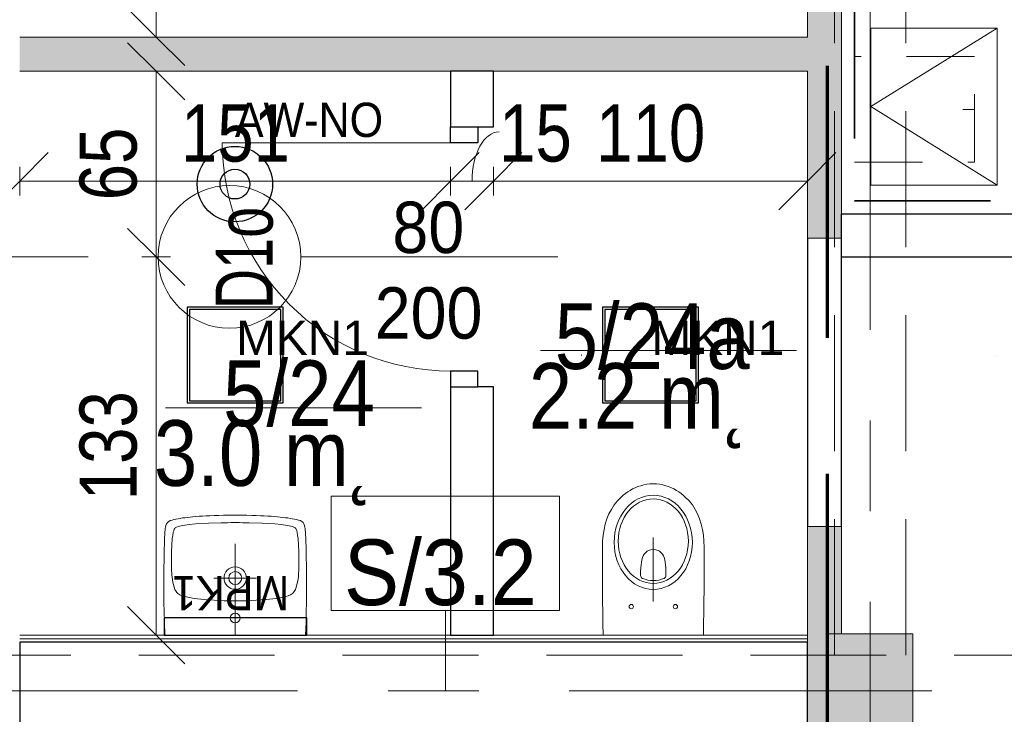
# Model space of a CAD drawing. Header units: centimetres. Extents: x -1631 to 21770, y -8842 to 3590.
# Tile 19 of 150: x -311 to 34, y 400 to 643. Entities that reach past the tile are written whole.
import ezdxf

# ---------------------------------------------------------------- set-up
doc = ezdxf.new("R2010")
doc.units = ezdxf.units.CM
for name, pattern in [('Długa kreska', [142.875, 95.25, -47.625]), ('Hidden', [71.4375, 47.625, -23.8125]), ('Oś', [222.25, 127, -31.75, 31.75, -31.75]), ('Ponad', [39.688, 23.813, -15.875]), ('Ukryte', [71.438, 47.625, -23.813])]:
    doc.linetypes.add(name, pattern=pattern)
for name, color, linetype, lineweight in [('A-ANNO-DIMS', 211, 'Continuous', 13), ('A-ANNO-DIMS-100', 211, 'Continuous', 13), ('A-ANNO-NOTE', 131, 'Continuous', 9), ('A-AREA-IDEN', 2, 'Continuous', 13), ('A-DETL', 90, 'Continuous', 9), ('A-DETL-GENF', 92, 'Continuous', 9), ('A-DETL-HDLN', 90, 'Ukryte', 9), ('A-DETL-MEDM', 33, 'Continuous', 13), ('A-DETL-THIN', 151, 'Continuous', 9), ('A-DOOR', 31, 'Continuous', 13), ('A-FLOR-OVHD', 1, 'Ponad', 9), ('A-WALL', 113, 'Continuous', 13), ('A-WALL-FNSH', 113, 'Continuous', 13), ('A-WALL-IDEN', 211, 'Continuous', 13), ('A-WALL-PATT', 111, 'Continuous', 13), ('P-SANR-FIXT', 6, 'Continuous', 9), ('S-COLS', 52, 'Continuous', 13), ('S-GRID', 1, 'Continuous', 13)]:
    doc.layers.add(name, color=color, linetype=linetype, lineweight=lineweight)
doc.layers.add('E_oprawy', color=12, linetype='Continuous')
doc.styles.add('Arial', font='arial.ttf', dxfattribs={"width": 0.9, "height": 18})
doc.styles.add('Arial Narrow_5', font='ARIALN.TTF', dxfattribs={"height": 20})
doc.styles.add('Arial_1', font='arial.ttf', dxfattribs={"width": 0.7, "height": 20})
doc.styles.add('Arial_11', font='arial.ttf', dxfattribs={"width": 0.85, "height": 23})
doc.styles.add('Arial_12', font='arial.ttf', dxfattribs={"width": 0.9, "height": 23})
doc.dimstyles.new('Diagonal_1_100__0__wewnętrzne', dxfattribs={"dimscale": 30.48, "dimtxt": 20.468619, "dimasz": 0.656168, "dimexe": 0.164042, "dimexo": 0.0625, "dimgap": 0.032808, "dimtad": 1, "dimdec": 0, "dimdsep": 46, "dimtxsty": 'Arial Narrow_5', "dimblk1": 'OBLIQUE', "dimblk2": 'OBLIQUE', "dimsah": 1, "dimcen": 0.09, "dimazin": 0, "dimtfac": 1, "dimtdec": 4, "dimtix": 1, "dimtmove": 1, "dimatfit": 3, "dimfxl": 0, "dimtvp": 1, "dimtolj": 1, "dimtzin": 0, "dimarcsym": 0})
doc.dimstyles.new('Diagonal_1_100__0__wewnętrzne_1', dxfattribs={"dimscale": 30.48, "dimtxt": 20.468619, "dimasz": 0.656168, "dimexe": 0.164042, "dimexo": 0.0625, "dimgap": 0.032808, "dimtad": 1, "dimdec": 0, "dimdsep": 46, "dimtxsty": 'Arial Narrow_5', "dimblk1": 'OBLIQUE', "dimblk2": 'OBLIQUE', "dimsah": 1, "dimcen": 0.09, "dimazin": 0, "dimtfac": 1, "dimtdec": 4, "dimtix": 1, "dimtmove": 0, "dimatfit": 3, "dimfxl": 0, "dimtvp": 1, "dimtolj": 1, "dimtzin": 0, "dimarcsym": 0})

# ---------------------------------------------------------------- blocks, each defined once
blk = doc.blocks.new('M_Concrete-rengular-Column - 300 x 400mm-1794511-5_piętro III __10_50 m_ - stan projektowany')
at = {"layer": 'S-COLS', "lineweight": 9}
blk.add_hatch(color=254, dxfattribs=at).paths.add_polyline_path([(15, -20), (15, 20), (-15, 20), (-15, -20)], flags=0)
for p, q in [((15, 20), (-15, 20)), ((-15, 20), (-15, -20)), ((15, -20), (15, 20)), ((-15, -20), (15, -20))]:
    blk.add_line(p, q, dxfattribs=at)
blk = doc.blocks.new('DRZWI 1S - automatyczna etykieta - Drzwi 80 _łazienkowe_-2398094-5_piętro III __10_50 m_ - stan projektowany')
at = {"layer": 'A-DETL-GENF'}
for p, q in [((-45.5, 7.5), (-45.5, -2)), ((-40, 7.5), (-45.5, 7.5)), ((-40, -2), (-40, 7.5)), ((45.5, 7.5), (40, 7.5)), ((40, 7.5), (40, -2)), ((45.5, -2), (45.5, 7.5)), ((-45.5, -2), (-40, -2)), ((40, -2), (45.5, -2))]:
    blk.add_line(p, q, dxfattribs=at)
at = {"layer": 'A-DETL-MEDM', "lineweight": 25}
for p, q in [((-40, 7.5), (-45.5, 7.5)), ((-45.5, 7.5), (-45.5, -2)), ((-40, -2), (-40, 7.5)), ((40, -2), (40, 7.5)), ((40, 7.5), (45.5, 7.5)), ((45.5, 7.5), (45.5, -2)), ((-45.5, -2), (-40, -2)), ((45.5, -2), (40, -2))]:
    blk.add_line(p, q, dxfattribs=at)
at = {"layer": 'A-DOOR'}
blk.add_line((40, 7.5), (40, 87.5), dxfattribs=at)
blk.add_arc((40, 7.5), 80, 90, 180, dxfattribs=at)
blk = doc.blocks.new('Miska ustępowa Nova Pro - Type 1-2357339-5_piętro III __10_50 m_ - stan projektowany')
at = {"layer": 'P-SANR-FIXT'}
for p, q in [((11.35, 72.45), (10.24, 72.33)), ((12.51, 72.5), (11.35, 72.45)), ((13.65, 72.45), (12.51, 72.5)), ((14.76, 72.33), (13.65, 72.45)), ((2.72, 69.12), (1.98, 68.53)), ((3.54, 69.69), (2.72, 69.12)), ((4.37, 70.21), (3.54, 69.69)), ((5.26, 70.7), (4.37, 70.21)), ((6.17, 71.14), (5.26, 70.7)), ((7.14, 71.54), (6.17, 71.14)), ((8.15, 71.86), (7.14, 71.54)), ((9.18, 72.13), (8.15, 71.86)), ((10.24, 72.33), (9.18, 72.13)), ((15.82, 72.13), (14.76, 72.33)), ((16.85, 71.86), (15.82, 72.13)), ((17.86, 71.54), (16.85, 71.86)), ((18.83, 71.14), (17.86, 71.54)), ((19.74, 70.7), (18.83, 71.14)), ((20.63, 70.21), (19.74, 70.7)), ((21.46, 69.69), (20.63, 70.21)), ((22.28, 69.12), (21.46, 69.69)), ((23.02, 68.53), (22.28, 69.12)), ((-0.04, 66.56), (-1.2, 65.13)), ((1.27, 67.89), (-0.04, 66.56)), ((1.98, 68.53), (1.27, 67.89)), ((23.73, 67.89), (23.02, 68.53)), ((25.04, 66.56), (23.73, 67.89)), ((26.2, 65.13), (25.04, 66.56)), ((-2.19, 63.57), (-3.03, 61.94)), ((-1.2, 65.13), (-2.19, 63.57)), ((27.19, 63.57), (26.2, 65.13)), ((28.03, 61.94), (27.19, 63.57)), ((-3.74, 60.22), (-4.31, 58.39)), ((-3.03, 61.94), (-3.74, 60.22)), ((28.74, 60.22), (28.03, 61.94)), ((29.31, 58.39), (28.74, 60.22)), ((-4.73, 56.49), (-5.05, 54.52)), ((-4.31, 58.39), (-4.73, 56.49)), ((29.75, 56.49), (29.31, 58.39)), ((30.05, 54.52), (29.75, 56.49)), ((-5.24, 52.47), (-5.32, 50.35)), ((-5.05, 54.52), (-5.24, 52.47)), ((12.5, 31.27), (12.5, 53.76)), ((30.24, 52.47), (30.05, 54.52)), ((30.32, 50.35), (30.24, 52.47)), ((-5.32, 50.35), (-5.32, 42.86)), ((9.6, 48.26), (9.97, 48.6)), ((9.97, 48.6), (10.37, 48.9)), ((10.37, 48.9), (10.79, 49.14)), ((10.79, 49.14), (11.21, 49.32)), ((11.21, 49.32), (11.62, 49.44)), ((11.62, 49.44), (12.51, 49.54)), ((12.51, 49.54), (13.38, 49.44)), ((13.38, 49.44), (13.8, 49.32)), ((13.8, 49.32), (14.24, 49.14)), ((14.24, 49.14), (14.63, 48.9)), ((14.63, 48.9), (15.03, 48.6)), ((15.03, 48.6), (15.4, 48.26)), ((30.32, 42.86), (30.32, 50.35)), ((8.2, 44.11), (8.32, 45.08)), ((8.32, 45.08), (8.47, 45.91)), ((8.47, 45.91), (8.69, 46.65)), ((8.69, 46.65), (8.96, 47.27)), ((8.96, 47.27), (9.26, 47.81)), ((9.26, 47.81), (9.6, 48.26)), ((15.4, 48.26), (15.74, 47.81)), ((15.74, 47.81), (16.04, 47.27)), ((16.04, 47.27), (16.31, 46.65)), ((16.31, 46.65), (16.53, 45.91)), ((16.53, 45.91), (16.71, 45.08)), ((16.71, 45.08), (16.83, 44.11)), ((-5.32, 42.86), (-5.29, 35.28)), ((8.05, 41.8), (8.1, 43.03)), ((8.05, 40.44), (8.05, 41.8)), ((8.1, 43.03), (8.2, 44.11)), ((16.83, 44.11), (16.9, 43.03)), ((16.9, 43.03), (16.95, 41.8)), ((16.95, 41.8), (16.95, 40.44)), ((30.29, 35.28), (30.32, 42.86)), ((8.1, 40.12), (8.05, 40.44)), ((8.22, 39.82), (8.1, 40.12)), ((8.42, 39.58), (8.22, 39.82)), ((8.67, 39.4), (8.42, 39.58)), ((9.6, 39.06), (8.67, 39.4)), ((10.56, 38.79), (9.6, 39.06)), ((11.53, 38.64), (10.56, 38.79)), ((12.51, 38.59), (11.53, 38.64)), ((13.47, 38.64), (12.51, 38.59)), ((14.44, 38.79), (13.47, 38.64)), ((15.4, 39.06), (14.44, 38.79)), ((16.34, 39.4), (15.4, 39.06)), ((16.58, 39.58), (16.34, 39.4)), ((16.78, 39.82), (16.58, 39.58)), ((16.93, 40.12), (16.78, 39.82)), ((16.95, 40.44), (16.93, 40.12)), ((-5.29, 35.28), (-5.24, 31.44)), ((30.27, 31.44), (30.29, 35.28)), ((-5.24, 31.44), (-5.2, 27.52)), ((30.22, 27.52), (30.27, 31.44)), ((-5.2, 27.52), (-5.15, 23.54)), ((30.15, 23.54), (30.22, 27.52)), ((-5.15, 23.54), (-5.05, 19.5)), ((30.05, 19.5), (30.15, 23.54))]:
    blk.add_line(p, q, dxfattribs=at)
for centre in [(4.76, 29.5), (20.24, 29.5)]:
    blk.add_circle(centre, 0.752, dxfattribs=at)
for centre, major_axis, ratio in [((12.5, 52.01), (0, 16.5), 0.830338), ((12.5, 52.42), (0, 14.8), 0.83084)]:
    blk.add_ellipse(centre, major_axis=major_axis, ratio=ratio, dxfattribs=at)
blk = doc.blocks.new('Umywalka koło Nova Pro - Pro 50-2362071-5_piętro III __10_50 m_ - stan projektowany')
at = {"layer": 'P-SANR-FIXT'}
for p, q in [((-11.6, 58.46), (-11.26, 58.97)), ((-11.26, 58.97), (-11.6, 58.46)), ((-11.26, 58.97), (-10.8, 59.34)), ((-10.8, 59.34), (-11.26, 58.97)), ((-10.8, 59.34), (-10.24, 59.61)), ((-10.24, 59.61), (-10.8, 59.34)), ((-10.24, 59.61), (-9.61, 59.82)), ((-9.61, 59.82), (-10.24, 59.61)), ((-9.61, 59.82), (-8.94, 60.01)), ((-8.94, 60.01), (-9.61, 59.82)), ((-8.94, 60.01), (-8.25, 60.14)), ((-8.25, 60.14), (-8.94, 60.01)), ((-8.25, 60.14), (-7.5, 60.3)), ((-7.5, 60.3), (-8.25, 60.14)), ((-7.5, 60.3), (-6.73, 60.41)), ((-6.73, 60.41), (-7.5, 60.3)), ((-6.73, 60.41), (-5.93, 60.54)), ((-5.93, 60.54), (-6.73, 60.41)), ((-5.93, 60.54), (-5.1, 60.65)), ((-5.1, 60.65), (-5.93, 60.54)), ((-5.1, 60.65), (-4.2, 60.75)), ((-4.2, 60.75), (-5.1, 60.65)), ((-4.2, 60.75), (-3.27, 60.86)), ((-3.27, 60.86), (-4.2, 60.75)), ((-3.27, 60.86), (-2.28, 60.94)), ((-2.28, 60.94), (-3.27, 60.86)), ((-2.28, 60.94), (-1.24, 61.02)), ((-1.24, 61.02), (-2.28, 60.94)), ((-1.4, 58.44), (3.1, 58.68)), ((-1.24, 61.02), (-0.15, 61.13)), ((-0.15, 61.13), (-1.24, 61.02)), ((-0.15, 61.13), (1.05, 61.21)), ((1.05, 61.21), (-0.15, 61.13)), ((1.05, 61.21), (2.3, 61.26)), ((2.3, 61.26), (1.05, 61.21)), ((2.3, 61.26), (3.66, 61.34)), ((3.66, 61.34), (2.3, 61.26)), ((3.1, 58.68), (7.6, 58.81)), ((3.66, 61.34), (5.12, 61.39)), ((5.12, 61.39), (3.66, 61.34)), ((5.12, 61.39), (6.72, 61.45)), ((6.72, 61.45), (5.12, 61.39)), ((6.72, 61.45), (8.45, 61.47)), ((8.45, 61.47), (6.72, 61.45)), ((7.6, 58.81), (9.86, 58.89)), ((8.45, 61.47), (10.4, 61.5)), ((10.4, 61.5), (8.45, 61.47)), ((9.86, 58.89), (11.04, 58.92)), ((10.4, 61.5), (14.63, 61.5)), ((14.63, 61.5), (10.4, 61.5)), ((11.04, 58.92), (11.7, 58.92)), ((11.7, 58.92), (12.5, 58.94)), ((12.5, 58.94), (13.3, 58.92)), ((13.3, 58.92), (13.99, 58.92)), ((13.99, 58.92), (15.14, 58.89)), ((14.63, 61.5), (16.55, 61.47)), ((16.55, 61.47), (14.63, 61.5)), ((15.14, 58.89), (17.4, 58.81)), ((16.55, 61.47), (18.31, 61.45)), ((18.31, 61.45), (16.55, 61.47)), ((17.4, 58.81), (21.9, 58.68)), ((18.31, 61.45), (19.88, 61.39)), ((19.88, 61.39), (18.31, 61.45)), ((19.88, 61.39), (21.34, 61.34)), ((21.34, 61.34), (19.88, 61.39)), ((21.34, 61.34), (22.7, 61.26)), ((22.7, 61.26), (21.34, 61.34)), ((21.9, 58.68), (26.4, 58.44)), ((22.7, 61.26), (23.98, 61.21)), ((23.98, 61.21), (22.7, 61.26)), ((23.98, 61.21), (25.15, 61.13)), ((25.15, 61.13), (23.98, 61.21)), ((25.15, 61.13), (26.24, 61.02)), ((26.24, 61.02), (25.15, 61.13)), ((26.24, 61.02), (27.31, 60.94)), ((27.31, 60.94), (26.24, 61.02)), ((27.31, 60.94), (28.29, 60.86)), ((28.29, 60.86), (27.31, 60.94)), ((28.29, 60.86), (29.23, 60.75)), ((29.23, 60.75), (28.29, 60.86)), ((29.23, 60.75), (30.1, 60.65)), ((30.1, 60.65), (29.23, 60.75)), ((30.1, 60.65), (30.93, 60.54)), ((30.93, 60.54), (30.1, 60.65)), ((30.93, 60.54), (31.76, 60.41)), ((31.76, 60.41), (30.93, 60.54)), ((31.76, 60.41), (32.5, 60.3)), ((32.5, 60.3), (31.76, 60.41)), ((32.5, 60.3), (33.25, 60.14)), ((33.25, 60.14), (32.5, 60.3)), ((33.25, 60.14), (33.97, 60.01)), ((33.97, 60.01), (33.25, 60.14)), ((33.97, 60.01), (34.63, 59.82)), ((34.63, 59.82), (33.97, 60.01)), ((34.63, 59.82), (35.24, 59.61)), ((35.24, 59.61), (34.63, 59.82)), ((35.24, 59.61), (35.8, 59.34)), ((35.8, 59.34), (35.24, 59.61)), ((35.8, 59.34), (36.28, 58.97)), ((36.28, 58.97), (35.8, 59.34)), ((36.28, 58.97), (36.6, 58.46)), ((36.6, 58.46), (36.28, 58.97)), ((-12.16, 55.08), (-12.14, 55.72)), ((-12.14, 55.72), (-12.08, 56.31)), ((-12.08, 56.31), (-12, 56.87)), ((-12, 56.87), (-11.92, 57.37)), ((-11.92, 57.37), (-11.82, 57.88)), ((-11.82, 57.88), (-11.71, 58.17)), ((-11.6, 58.46), (-11.79, 57.88)), ((-11.71, 58.17), (-11.6, 58.46)), ((-9.39, 54.44), (-9.21, 55.53)), ((-9.21, 55.53), (-9.05, 56.09)), ((-9.05, 56.09), (-8.86, 56.6)), ((-8.86, 56.6), (-8.7, 56.84)), ((-8.7, 56.84), (-8.51, 57.05)), ((-8.51, 57.05), (-8.03, 57.35)), ((-8.03, 57.35), (-7.53, 57.56)), ((-7.53, 57.56), (-6.97, 57.72)), ((-6.97, 57.72), (-5.88, 57.93)), ((-5.88, 57.93), (-3.64, 58.25)), ((-3.64, 58.25), (-1.4, 58.44)), ((26.4, 58.44), (28.64, 58.25)), ((28.64, 58.25), (30.88, 57.93)), ((30.88, 57.93), (31.97, 57.72)), ((31.97, 57.72), (32.53, 57.56)), ((32.53, 57.56), (33.06, 57.35)), ((33.06, 57.35), (33.54, 57.05)), ((33.54, 57.05), (33.73, 56.84)), ((33.73, 56.84), (33.86, 56.6)), ((33.86, 56.6), (34.07, 56.09)), ((34.07, 56.09), (34.21, 55.53)), ((34.21, 55.53), (34.39, 54.44)), ((36.6, 58.46), (36.82, 57.88)), ((36.82, 57.88), (36.92, 57.37)), ((36.92, 57.37), (37.03, 56.87)), ((37.03, 56.87), (37.08, 56.31)), ((37.08, 56.31), (37.14, 55.72)), ((37.14, 55.72), (37.16, 55.08)), ((-12.3, 51.67), (-12.27, 52.39)), ((-12.27, 52.39), (-12.24, 53.11)), ((-12.24, 53.11), (-12.22, 53.78)), ((-12.22, 53.78), (-12.19, 54.44)), ((-12.19, 54.44), (-12.16, 55.08)), ((-9.71, 51.06), (-9.53, 53.32)), ((-9.53, 53.32), (-9.39, 54.44)), ((34.39, 54.44), (34.53, 53.32)), ((34.53, 53.32), (34.71, 51.06)), ((37.16, 55.08), (37.19, 54.44)), ((37.19, 54.44), (37.22, 53.78)), ((37.22, 53.78), (37.24, 53.11)), ((37.24, 53.11), (37.27, 52.39)), ((37.27, 52.39), (37.3, 51.67)), ((-12.4, 47.38), (-12.38, 48.56)), ((-12.38, 48.56), (-12.35, 49.38)), ((-12.35, 50.15), (-12.32, 50.93)), ((-12.35, 49.38), (-12.35, 50.15)), ((-12.32, 50.93), (-12.3, 51.67)), ((-9.84, 46.56), (-9.79, 48.82)), ((-9.79, 48.82), (-9.71, 51.06)), ((12.5, 19.5), (12.5, 51.5)), ((34.71, 51.06), (34.82, 48.82)), ((34.82, 48.82), (34.84, 46.56)), ((37.3, 51.67), (37.32, 50.93)), ((37.32, 50.93), (37.35, 50.15)), ((37.35, 50.15), (37.35, 49.38)), ((37.35, 49.38), (37.38, 48.56)), ((37.38, 48.56), (37.4, 47.38)), ((-12.46, 44), (-12.43, 44.96)), ((-12.43, 45.89), (-12.4, 46.8)), ((-12.43, 44.96), (-12.43, 45.89)), ((-12.4, 46.8), (-12.4, 47.38)), ((-9.76, 42.06), (-9.84, 46.56)), ((34.84, 46.56), (34.76, 42.06)), ((37.4, 47.38), (37.43, 46.8)), ((37.43, 46.8), (37.43, 45.89)), ((37.43, 45.89), (37.46, 44.96)), ((37.46, 44.96), (37.46, 44)), ((-12.48, 41.31), (-12.46, 42.99)), ((-12.46, 42.99), (-12.46, 44)), ((-9.74, 41.37), (-9.76, 42.06)), ((34.76, 42.06), (34.74, 41.37)), ((37.46, 44), (37.48, 42.99)), ((37.48, 42.99), (37.48, 41.31)), ((-12.51, 37.8), (-12.48, 39.63)), ((-12.48, 39.63), (-12.48, 41.31)), ((-9.71, 41.05), (-9.74, 41.37)), ((-9.69, 40.65), (-9.71, 41.05)), ((-9.61, 39.77), (-9.69, 40.65)), ((-9.37, 38.04), (-9.61, 39.77)), ((-8.91, 36.36), (-9.37, 38.04)), ((20.01, 39.5), (5.01, 39.5)), ((34.37, 38.04), (33.91, 36.36)), ((34.63, 39.77), (34.37, 38.04)), ((34.69, 40.65), (34.63, 39.77)), ((34.71, 41.05), (34.69, 40.65)), ((34.74, 41.37), (34.71, 41.05)), ((37.48, 41.31), (37.51, 39.63)), ((37.51, 39.63), (37.51, 35.77)), ((-12.48, 35.77), (-12.51, 37.8)), ((-12.48, 33.48), (-12.48, 35.77)), ((-8.62, 35.53), (-8.91, 36.36)), ((-8.19, 34.76), (-8.62, 35.53)), ((-7.93, 34.41), (-8.19, 34.76)), ((33.19, 34.76), (32.93, 34.41)), ((33.62, 35.53), (33.19, 34.76)), ((33.91, 36.36), (33.62, 35.53)), ((37.51, 35.77), (37.48, 33.48)), ((-12.45, 30.85), (-12.48, 33.48)), ((-7.61, 34.12), (-7.93, 34.41)), ((-6.89, 33.64), (-7.61, 34.12)), ((-6.09, 33.3), (-6.89, 33.64)), ((-5.24, 33.03), (-6.09, 33.3)), ((-3.53, 32.66), (-5.24, 33.03)), ((-1.83, 32.39), (-3.53, 32.66)), ((1.66, 31.99), (-1.83, 32.39)), ((5.15, 31.7), (1.66, 31.99)), ((8.64, 31.56), (5.15, 31.7)), ((10.37, 31.51), (8.64, 31.56)), ((14.63, 31.51), (10.37, 31.51)), ((16.36, 31.56), (14.63, 31.51)), ((19.88, 31.7), (16.36, 31.56)), ((23.34, 31.99), (19.88, 31.7)), ((26.83, 32.39), (23.34, 31.99)), ((28.56, 32.66), (26.83, 32.39)), ((30.26, 33.03), (28.56, 32.66)), ((31.09, 33.3), (30.26, 33.03)), ((31.89, 33.64), (31.09, 33.3)), ((32.61, 34.12), (31.89, 33.64)), ((32.93, 34.41), (32.61, 34.12)), ((37.48, 33.48), (37.45, 30.85)), ((-12.4, 27.78), (-12.45, 30.85)), ((-12.32, 24.08), (-12.4, 27.78)), ((37.4, 27.78), (37.32, 24.08)), ((37.45, 30.85), (37.4, 27.78)), ((15.72, 25.52), (9.46, 25.52)), ((-12.19, 19.5), (-12.32, 24.08)), ((37.32, 24.08), (37.19, 19.5))]:
    blk.add_line(p, q, dxfattribs=at)
for centre, radius in [((12.51, 39.5), 3.92), ((12.51, 39.5), 2.28), ((12.5, 25.52), 1.72)]:
    blk.add_circle(centre, radius, dxfattribs=at)
blk = doc.blocks.new('DIMBLOCK100-5_piętro III __10_50 m_ - stan projektowany')
at = {"layer": 'A-ANNO-DIMS-100', "transparency": 16777216}
for p, q in [((-262.8, 707.33), (-272.8, 717.33)), ((-267.8, 707.33), (-257.8, 707.33)), ((-262.8, 707.33), (-267.8, 707.33)), ((-262.8, 637.33), (-262.8, 707.33)), ((-262.8, 707.33), (-252.8, 697.33)), ((-262.8, 637.33), (-272.8, 647.33)), ((-267.8, 637.33), (-257.8, 637.33)), ((-262.8, 637.33), (-267.8, 637.33)), ((-262.8, 637.33), (-252.8, 627.33))]:
    blk.add_line(p, q, dxfattribs=at)
at = {"layer": 'A-ANNO-DIMS-100', "color": 0, "transparency": 16777216, "insert": (-289.65, 659.65), "char_height": 20, "width": 30.4105, "attachment_point": 1, "rotation": 90, "line_spacing_factor": 0.974696, "style": 'Arial Narrow_5'}
blk.add_mtext('70', dxfattribs=at)
blk = doc.blocks.new('_Oblique')
at = {"color": 0, "linetype": 'ByBlock', "lineweight": -2}
blk.add_line((-0.5, -0.5), (0.5, 0.5), dxfattribs=at)
blk = doc.blocks.new('METKA_POMIESZCZENIA2 - Krótka - bez ramki 2-2396683-5_piętro III __10_50 m_ - stan projektowany')
at = {"layer": 'A-AREA-IDEN'}
blk.add_line((0.0976, 0), (-0.8, 0), dxfattribs=at)
blk = doc.blocks.new('DIMBLOCK127-5_piętro III __10_50 m_ - stan projektowany')
at = {"layer": 'A-ANNO-DIMS-100', "transparency": 16777216}
for p, q in [((-262.8, 560.33), (-272.8, 570.33)), ((-257.8, 560.33), (-267.8, 560.33)), ((-262.8, 427.83), (-262.8, 560.33)), ((-262.8, 560.33), (-252.8, 550.33)), ((-262.8, 560.33), (-257.8, 560.33)), ((-262.8, 427.83), (-272.8, 437.83)), ((-267.8, 427.83), (-257.8, 427.83)), ((-262.8, 427.83), (-267.8, 427.83)), ((-262.8, 427.83), (-252.8, 417.83))]:
    blk.add_line(p, q, dxfattribs=at)
at = {"layer": 'A-ANNO-DIMS-100', "color": 0, "transparency": 16777216, "insert": (-289.65, 475.07), "char_height": 20, "width": 45.6158, "attachment_point": 1, "rotation": 90, "line_spacing_factor": 0.974696, "style": 'Arial Narrow_5'}
blk.add_mtext('133', dxfattribs=at)
blk = doc.blocks.new('DIMBLOCK128-5_piętro III __10_50 m_ - stan projektowany')
at = {"layer": 'A-ANNO-DIMS-100', "transparency": 16777216}
for p, q in [((-262.8, 625.33), (-272.8, 635.33)), ((-267.8, 625.33), (-257.8, 625.33)), ((-262.8, 625.33), (-267.8, 625.33)), ((-262.8, 560.33), (-262.8, 625.33)), ((-262.8, 625.33), (-252.8, 615.33)), ((-262.8, 560.33), (-272.8, 570.33)), ((-257.8, 560.33), (-267.8, 560.33)), ((-262.8, 560.33), (-252.8, 550.33)), ((-262.8, 560.33), (-257.8, 560.33))]:
    blk.add_line(p, q, dxfattribs=at)
at = {"layer": 'A-ANNO-DIMS-100', "color": 0, "transparency": 16777216, "insert": (-289.65, 580.15), "char_height": 20, "width": 30.4105, "attachment_point": 1, "rotation": 90, "line_spacing_factor": 0.974696, "style": 'Arial Narrow_5'}
blk.add_mtext('65', dxfattribs=at)
blk = doc.blocks.new('DIMBLOCK143-5_piętro III __10_50 m_ - stan projektowany')
at = {"layer": 'A-ANNO-DIMS-100', "transparency": 16777216}
for p, q in [((-144.62, 586.87), (-134.62, 596.87)), ((-34.62, 586.87), (-24.62, 596.87)), ((-144.62, 581.87), (-144.62, 591.87)), ((-34.62, 581.87), (-34.62, 591.87)), ((-144.62, 586.87), (-154.62, 576.87)), ((-34.62, 586.87), (-144.62, 586.87)), ((-144.62, 586.87), (-144.62, 581.87)), ((-34.62, 586.87), (-44.62, 576.87)), ((-34.62, 586.87), (-34.62, 581.87))]:
    blk.add_line(p, q, dxfattribs=at)
at = {"layer": 'A-ANNO-DIMS-100', "color": 0, "transparency": 16777216, "insert": (-108.63, 613.72), "char_height": 20, "width": 45.6158, "attachment_point": 1, "line_spacing_factor": 0.974696, "style": 'Arial Narrow_5'}
blk.add_mtext('110', dxfattribs=at)
blk = doc.blocks.new('DIMBLOCK144-5_piętro III __10_50 m_ - stan projektowany')
at = {"layer": 'A-ANNO-DIMS-100', "transparency": 16777216}
for p, q in [((-159.62, 586.87), (-149.62, 596.87)), ((-144.62, 586.87), (-134.62, 596.87)), ((-159.62, 581.87), (-159.62, 591.87)), ((-144.62, 581.87), (-144.62, 591.87)), ((-159.62, 586.87), (-169.62, 576.87)), ((-144.62, 586.87), (-159.62, 586.87)), ((-159.62, 586.87), (-159.62, 581.87)), ((-144.62, 586.87), (-154.62, 576.87)), ((-144.62, 586.87), (-144.62, 581.87))]:
    blk.add_line(p, q, dxfattribs=at)
blk.add_ellipse((-142.65, 586.87), major_axis=(0, 17.24), ratio=0.549291, start_param=0, end_param=1.570796, dxfattribs=at)
at = {"layer": 'A-ANNO-DIMS-100', "color": 0, "transparency": 16777216, "insert": (-142.65, 613.72), "char_height": 20, "width": 30.4105, "attachment_point": 1, "line_spacing_factor": 0.974696, "style": 'Arial Narrow_5'}
blk.add_mtext('15', dxfattribs=at)
blk = doc.blocks.new('DIMBLOCK145-5_piętro III __10_50 m_ - stan projektowany')
at = {"layer": 'A-ANNO-DIMS-100', "transparency": 16777216}
for p, q in [((-310.62, 586.87), (-300.62, 596.87)), ((-159.62, 586.87), (-149.62, 596.87)), ((-310.62, 581.87), (-310.62, 591.87)), ((-159.62, 581.87), (-159.62, 591.87)), ((-310.62, 586.87), (-320.62, 576.87)), ((-159.62, 586.87), (-310.62, 586.87)), ((-310.62, 586.87), (-310.62, 581.87)), ((-159.62, 586.87), (-169.62, 576.87)), ((-159.62, 586.87), (-159.62, 581.87))]:
    blk.add_line(p, q, dxfattribs=at)
at = {"layer": 'A-ANNO-DIMS-100', "color": 0, "transparency": 16777216, "insert": (-254.13, 613.72), "char_height": 20, "width": 45.6158, "attachment_point": 1, "line_spacing_factor": 0.974696, "style": 'Arial Narrow_5'}
blk.add_mtext('151', dxfattribs=at)
blk = doc.blocks.new('ET sciana_AT7 - 10mm-2270614-5_piętro III __10_50 m_ - stan projektowany')
at = {"layer": 'A-WALL-IDEN'}
for p, q in [((-0.4, 0.196875), (0.4, 0.196875)), ((-0.4, -0.203125), (-0.4, 0.196875)), ((0.4, 0.196875), (0.4, -0.203125)), ((-0.4, -0.203125), (0.4, -0.203125))]:
    blk.add_line(p, q, dxfattribs=at)
blk = doc.blocks.new('MPK1')
at = {"layer": 'E_oprawy', "linetype": 'ByBlock'}
blk.add_lwpolyline([(0, 6), (0, 0), (50, 0), (50, 6)], close=True, dxfattribs=at)
at = {"layer": 'E_oprawy'}
blk.add_circle((25, 0), 0.00001, dxfattribs=at)
at = {"layer": 'E_oprawy', "color": 4, "style": 'Arial', "width": 0.9}
blk.add_text('MPK1', height=12, rotation=180, dxfattribs=at).set_placement((43.89, 20.74))
blk = doc.blocks.new('MKN1')
at = {"layer": 'E_oprawy', "linetype": 'ByBlock'}
for points in [[(9572.75, 390.73), (9572.75, 357.13), (9606.35, 357.13), (9606.35, 390.73)], [(9573.55, 389.92), (9573.55, 357.92), (9605.55, 357.92), (9605.55, 389.92)]]:
    blk.add_lwpolyline(points, close=True, dxfattribs=at)
for centre in [(9589.55, 373.92), (9710.84, 373.92)]:
    blk.add_circle(centre, 0.01, dxfattribs=at)
at = {"layer": 'E_oprawy', "color": 4, "linetype": 'ByBlock', "insert": (9589.85, 385.97), "char_height": 0.2, "width": 42.2965, "attachment_point": 1}
blk.add_mtext('{\\fArial|b0|i0|c0|p0;\\H60x;MKN1}', dxfattribs=at)
blk = doc.blocks.new('AW-NO')
at = {"layer": 'E_oprawy', "color": 1, "linetype": 'ByBlock'}
for radius in [13.2, 5.21]:
    blk.add_circle((0, 0), radius, dxfattribs=at)
at = {"layer": 'E_oprawy', "color": 1, "style": 'Arial', "width": 0.9}
blk.add_text('AW-NO', height=12, dxfattribs=at).set_placement((0, 16.52))

msp = doc.modelspace()

# ---------------------------------------------------------------- hatches: boundary and pattern name
at = {"layer": 'A-WALL-PATT'}
h = msp.add_hatch(color=9, dxfattribs=at)
h.paths.add_polyline_path([(-22.62, 122.33), (-22.62, 388.33), (-27.62, 388.33), (-27.62, 428.33), (-22.62, 428.33), (-22.62, 465.83), (-34.62, 465.83), (-34.62, 122.33)], flags=0)
h.paths.add_polyline_path([(-34.62, 566.83), (-22.62, 566.83), (-22.62, 873.33), (-27.62, 873.33), (-27.62, 903.33), (-22.62, 903.33), (-22.62, 908.33), (-34.62, 908.33), (-34.62, 625.33)], flags=0)
msp.add_hatch(color=9, dxfattribs=at).paths.add_polyline_path([(-34.62, 625.33), (-34.62, 637.33), (-310.62, 637.33), (-310.62, 625.33)], flags=0)

# ---------------------------------------------------------------- linework, layer by layer
at = {"layer": 'A-ANNO-NOTE', "lineweight": 13}
for p, q in [((-286.62, 560.33), (-376.62, 560.33)), ((-286.62, 560.33), (-376.62, 560.33)), ((-122.12, 560.33), (-212.12, 560.33)), ((-122.12, 560.33), (-212.12, 560.33))]:
    msp.add_line(p, q, dxfattribs=at)
msp.add_circle((-237.12, 560.33), 25, dxfattribs=at)
at = {"layer": 'A-DETL', "linetype": 'Długa kreska', "lineweight": 70}
msp.add_line((-27.62, 103.33), (-27.62, 800.33), dxfattribs=at)
at = {"layer": 'A-DETL', "linetype": 'Hidden', "lineweight": 35}
for p, q in [((-18.11, 792.33), (-18.11, 580)), ((-18.11, 580), (279.88, 580))]:
    msp.add_line(p, q, dxfattribs=at)
at = {"layer": 'A-DETL-HDLN'}
for p, q in [((-25.12, 420.83), (-25.12, 2793.33)), ((-0.12, 420.83), (-0.12, 2793.33)), ((-1197.62, 420.83), (1172.38, 420.83))]:
    msp.add_line(p, q, dxfattribs=at)
at = {"layer": 'A-DETL-THIN'}
for p, q in [((-12.36, 640.5), (-12.36, 585.5)), ((31.89, 640.5), (-12.36, 640.5)), ((-12.36, 613), (31.89, 640.5)), ((31.89, 585.5), (31.89, 640.5)), ((-12.36, 613), (31.89, 585.5)), ((23.89, 612), (19.89, 612)), ((-12.36, 585.5), (31.89, 585.5))]:
    msp.add_line(p, q, dxfattribs=at)
at = {"layer": 'A-FLOR-OVHD'}
for p, q in [((-18.11, 630.5), (-18.11, 593.5)), ((23.89, 630.5), (-18.11, 630.5)), ((23.89, 593.5), (23.89, 630.5)), ((-18.11, 593.5), (23.89, 593.5))]:
    msp.add_line(p, q, dxfattribs=at)
at = {"layer": 'A-WALL', "lineweight": 9}
for p, q in [((-34.62, 896.33), (-34.62, 637.33)), ((-22.62, 575.33), (-22.62, 797.33)), ((-34.62, 637.33), (-310.62, 637.33)), ((-310.62, 625.33), (-34.62, 625.33)), ((-34.62, 625.33), (-34.62, 566.83)), ((-34.62, 465.83), (-34.62, 122.33)), ((-22.62, 428.33), (-22.62, 465.83))]:
    msp.add_line(p, q, dxfattribs=at)
at = {"layer": 'A-WALL', "color": 7, "lineweight": 25}
for p, q in [((-144.62, 625.33), (-159.62, 625.33)), ((-159.62, 625.33), (-159.62, 605.83)), ((-144.62, 605.83), (-144.62, 625.33)), ((-150.12, 605.83), (-144.62, 605.83)), ((285.38, 575.33), (-22.62, 575.33)), ((-22.62, 465.83), (-22.62, 575.33)), ((-34.62, 566.83), (-34.62, 465.83)), ((-22.62, 560.33), (285.38, 560.33)), ((-159.62, 514.83), (-159.62, 427.83)), ((-144.62, 514.83), (-150.12, 514.83)), ((-144.62, 427.83), (-144.62, 514.83)), ((-159.62, 427.83), (-144.62, 427.83)), ((-310.62, 425.33), (-310.62, 391.33)), ((-34.62, 425.33), (-310.62, 425.33)), ((-34.62, 391.33), (-34.62, 425.33))]:
    msp.add_line(p, q, dxfattribs=at)
at = {"layer": 'A-WALL'}
for p, q in [((-34.62, 566.83), (-22.62, 566.83)), ((-22.62, 465.83), (-34.62, 465.83)), ((-34.62, 426.58), (-310.62, 426.58))]:
    msp.add_line(p, q, dxfattribs=at)
at = {"layer": 'A-WALL-FNSH', "color": 250, "lineweight": 9}
msp.add_line((-34.62, 427.83), (-310.62, 427.83), dxfattribs=at)
at = {"layer": 'A-WALL-IDEN'}
msp.add_line((-161.43, 408.33), (-161.43, 436.52), dxfattribs=at)
at = {"layer": 'S-GRID', "linetype": 'Oś'}
for p, q in [((-12.62, 2884.27), (-12.62, 27.13)), ((1342.46, 408.33), (-1368.76, 408.33))]:
    msp.add_line(p, q, dxfattribs=at)

# ---------------------------------------------------------------- block references
at = {"layer": 'A-AREA-IDEN', "xscale": 99.99999999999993, "yscale": 99.99999999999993, "zscale": 99.99999999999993}
for p in [(-48.16, 527.51), (-179.55, 507.51)]:
    msp.add_blockref('METKA_POMIESZCZENIA2 - Krótka - bez ramki 2-2396683-5_piętro III __10_50 m_ - stan projektowany', p, dxfattribs=at)
at = {"layer": 'A-DOOR', "rotation": 90.00000000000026}
msp.add_blockref('DRZWI 1S - automatyczna etykieta - Drzwi 80 _łazienkowe_-2398094-5_piętro III __10_50 m_ - stan projektowany', (-152.12, 560.33), dxfattribs=at)
at = {"layer": 'A-WALL-IDEN', "xscale": 99.99999999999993, "yscale": 99.99999999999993, "zscale": 99.99999999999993}
msp.add_blockref('ET sciana_AT7 - 10mm-2270614-5_piętro III __10_50 m_ - stan projektowany', (-161.43, 456.83), dxfattribs=at)
at = {"layer": 'E_oprawy', "linetype": 'ByBlock'}
for name, p in [('AW-NO', (-235.22, 585.82)), ('MKN1', (-9824.67, 152.03)), ('MKN1', (-9679.17, 152.03))]:
    msp.add_blockref(name, p, dxfattribs=at)
at = {"layer": 'E_oprawy'}
msp.add_blockref('MPK1', (-260.03, 427.84), dxfattribs=at)
at = {"layer": 'P-SANR-FIXT'}
for name, p in [('Miska ustępowa Nova Pro - Type 1-2357339-5_piętro III __10_50 m_ - stan projektowany', (-101.12, 408.33)), ('Umywalka koło Nova Pro - Pro 50-2362071-5_piętro III __10_50 m_ - stan projektowany', (-247.62, 408.33))]:
    msp.add_blockref(name, p, dxfattribs=at)
at = {"layer": 'S-COLS', "lineweight": 9}
msp.add_blockref('M_Concrete-rengular-Column - 300 x 400mm-1794511-5_piętro III __10_50 m_ - stan projektowany', (-12.62, 408.33), dxfattribs=at)

# ---------------------------------------------------------------- texts
at = {"layer": 'A-ANNO-NOTE', "lineweight": 211, "insert": (-231.83, 559.93), "char_height": 20, "width": 37.03, "attachment_point": 5, "rotation": 90, "line_spacing_factor": 0.936439, "style": 'Arial_1'}
msp.add_mtext('\\pxqc,t4.445,8.89,13.335,17.78,22.225,26.67,31.115,35.56,40.005,44.45,48.895,53.34,57.785,62.23,66.675,71.12,75.565,80.01,84.455,88.9,93.345,97.79,102.235,106.68,111.125,115.57,120.015,124.46,128.905,133.35,137.795,142.24;{D1o}', dxfattribs=at)
at = {"layer": 'A-ANNO-NOTE', "lineweight": 211, "char_height": 18, "attachment_point": 5, "line_spacing_factor": 0.936439, "style": 'Arial'}
for s, insert, width in [('\\pxqc,t6.35,12.7,19.05,25.4,31.75,38.1,44.45,50.8,57.15,63.5,69.85,76.2,82.55,88.9,95.25,101.6,107.95,114.3,120.65,127,133.35,139.7,146.05,152.4,158.75,165.1,171.45,177.8,184.15,190.5,196.85,203.2;{80}', (-167.45, 570.56), 25.65), ('\\pxqc,t6.35,12.7,19.05,25.4,31.75,38.1,44.45,50.8,57.15,63.5,69.85,76.2,82.55,88.9,95.25,101.6,107.95,114.3,120.65,127,133.35,139.7,146.05,152.4,158.75,165.1,171.45,177.8,184.15,190.5,196.85,203.2;{200}', (-167.36, 540.56), 38.07), ('\\pxqc,t6.35,12.7,19.05,25.4,31.75,38.1,44.45,50.8,57.15,63.5,69.85,76.2,82.55,88.9,95.25,101.6,107.95,114.3,120.65,127,133.35,139.7,146.05,152.4,158.75,165.1,171.45,177.8,184.15,190.5,196.85,203.2;{200}', (-167.36, 540.56), 38.07)]:
    msp.add_mtext(s, dxfattribs=dict(at, insert=insert, width=width))
at = {"layer": 'A-AREA-IDEN', "char_height": 23, "line_spacing_factor": 0.936439, "style": 'Arial_11'}
for s, insert, width, attachment_point in [('\\pxqr,t3.69565,7.3913,11.08696,14.78261,18.47826,22.17391,25.86957,29.56522,33.26087,36.95652,40.65217,44.34783,48.04348,51.73913,55.43478,59.13043,62.82609,66.52174,70.21739,73.91304,77.6087,81.30435,85,88.69565,92.3913,96.08696,99.78261,103.47826,107.17391,110.86957,114.56522,118.26087;{5/24a}', (-54.82, 520.73), 68, 9), ('\\pxqr,t3.69565,7.3913,11.08696,14.78261,18.47826,22.17391,25.86957,29.56522,33.26087,36.95652,40.65217,44.34783,48.04348,51.73913,55.43478,59.13043,62.82609,66.52174,70.21739,73.91304,77.6087,81.30435,85,88.69565,92.3913,96.08696,99.78261,103.47826,107.17391,110.86957,114.56522,118.26087;{5/24}', (-186.2, 500.73), 52.87, 9), ('\\pt84.99995,169.9999,255.00008,340.00003,424.99998,509.99993,595.00011,680.00006,765.00001,849.99996,934.99991,1020.00009,1105.00004,1189.99999,1274.99994,1359.99989,1445.00007,1530.00002,1614.99997,1699.99992,1785.0001,1870.00005,1955,2039.99995,2124.9999,2210.00008,2295.00003,2379.99998,2464.99993,2550.00011,2635.00006,2720.00001;2.2 m˛', (-54.82, 523.12), 76.5, 3), ('\\pt84.99995,169.9999,255.00008,340.00003,424.99998,509.99993,595.00011,680.00006,765.00001,849.99996,934.99991,1020.00009,1105.00004,1189.99999,1274.99994,1359.99989,1445.00007,1530.00002,1614.99997,1699.99992,1785.0001,1870.00005,1955,2039.99995,2124.9999,2210.00008,2295.00003,2379.99998,2464.99993,2550.00011,2635.00006,2720.00001;3.0 m˛', (-186.2, 503.12), 76.5, 3)]:
    msp.add_mtext(s, dxfattribs=dict(at, insert=insert, width=width, attachment_point=attachment_point))
at = {"layer": 'A-WALL-IDEN', "insert": (-163.24, 449.68), "char_height": 23, "width": 67.32, "attachment_point": 5, "line_spacing_factor": 0.936439, "style": 'Arial_12'}
msp.add_mtext('\\pxqc,t4.96957,9.93913,14.9087,19.87826,24.84783,29.81739,34.78696,39.75652,44.72609,49.69565,54.66522,59.63478,64.60435,69.57391,74.54348,79.51304,84.48261,89.45217,94.42174,99.3913,104.36087,109.33043,114.3,119.26957,124.23913,129.2087,134.17826,139.14783,144.11739,149.08696,154.05652,159.02609;{S/3.2}', dxfattribs=at)

# ---------------------------------------------------------------- dimensions: what is measured, and where the dimension line sits
at = {"layer": 'A-ANNO-DIMS'}
for base, p1, p2, override, picture, middle in [((-262.8, 707.33), (-267.8, 637.33), (-267.8, 707.33), {"dimpost": '<>', "dimfxl": 70}, 'DIMBLOCK100-5_piętro III __10_50 m_ - stan projektowany', (-274.01, 672.33)), ((-262.8, 625.33), (-257.8, 560.33), (-267.8, 625.33), {"dimpost": '<>', "dimfxl": 65.764732}, 'DIMBLOCK128-5_piętro III __10_50 m_ - stan projektowany', (-274.01, 592.83)), ((-262.79823187, 560.32555458), (-267.79823187, 427.82555458), (-257.79823187, 560.32555458), {"dimpost": '<>', "dimfxl": 132.876823}, 'DIMBLOCK127-5_piętro III __10_50 m_ - stan projektowany', (-274.00969168, 494.07555458))]:
    dim = msp.add_linear_dim(base=base, p1=p1, p2=p2, angle=90, dimstyle='Diagonal_1_100__0__wewnętrzne_1', override=override, dxfattribs=at)
    dim.commit()
    dim.dimension.update_dxf_attribs({"geometry": picture, "text_midpoint": middle})
for base, p1, p2, override, picture, middle in [((-310.62, 586.87), (-159.62, 581.87), (-310.62, 581.87), {"dimpost": '<>', "dimfxl": 151}, 'DIMBLOCK145-5_piętro III __10_50 m_ - stan projektowany', (-235.12, 598.08)), ((-144.62, 586.87), (-34.62, 581.87), (-144.62, 581.87), {"dimpost": '<>', "dimfxl": 110}, 'DIMBLOCK143-5_piętro III __10_50 m_ - stan projektowany', (-89.62, 598.08))]:
    dim = msp.add_linear_dim(base=base, p1=p1, p2=p2, dimstyle='Diagonal_1_100__0__wewnętrzne_1', override=override, dxfattribs=at)
    dim.commit()
    dim.dimension.update_dxf_attribs({"geometry": picture, "text_midpoint": middle})
dim = msp.add_linear_dim(base=(-159.62, 586.87), p1=(-144.62, 581.87), p2=(-159.62, 581.87), dimstyle='Diagonal_1_100__0__wewnętrzne', override={"dimpost": '<>', "dimfxl": 15}, dxfattribs=at)
dim.commit()
dim.dimension.update_dxf_attribs({"geometry": 'DIMBLOCK144-5_piętro III __10_50 m_ - stan projektowany', "text_midpoint": (-127.45, 600.38), "dimtype": 160, "text_rotation": 360})

doc.saveas('drawing.dxf')
